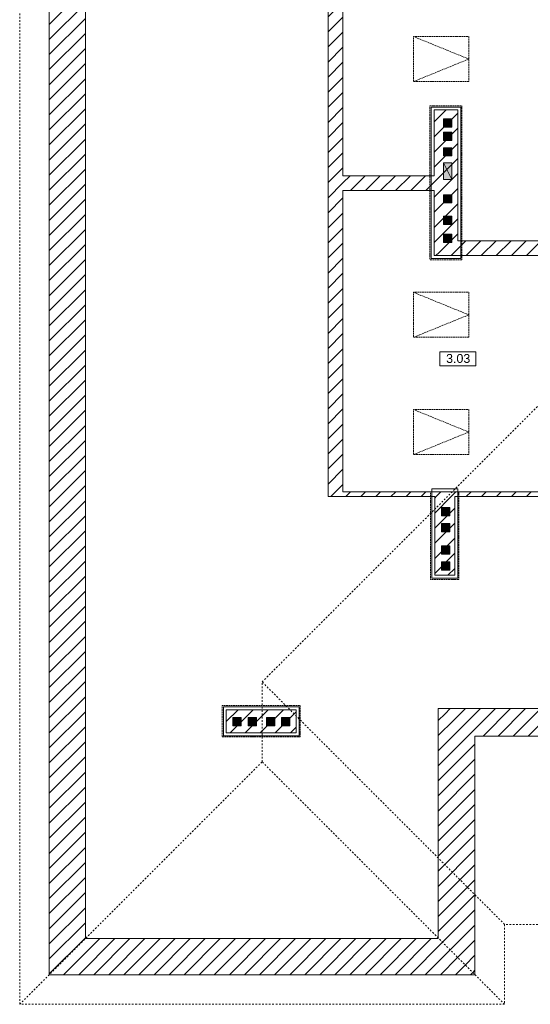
# Model space of a CAD drawing. Header units: millimetres. Extents: x -146116 to 602001, y -318793 to 100489.
# Tile 2 of 100: x 315219 to 323845, y -316182 to -299552. Entities that reach past the tile are written whole.
import ezdxf

# ---------------------------------------------------------------- set-up
doc = ezdxf.new("R2010")
doc.units = ezdxf.units.MM
doc.header["$LTSCALE"] = 0.1
doc.header["$MEASUREMENT"] = 0
doc.linetypes.add('eks Rzut poddasza nieużytkowego$0$Krawędzie ukryte', pattern=[391.222223, 282.222223, -109])
doc.linetypes.add('eks Rzut poddasza nieużytkowego$0$Przerywana', pattern=[564.444447, 282.222223, -282.222223])
for name, color, linetype in [('eks Rzut poddasza nieużytkowego$0$poziom_4 (1)_8_2D - Ogólne_Nr_pióra__1', 8, 'Continuous'), ('eks Rzut poddasza nieużytkowego$0$poziom_4 (1)_8_2D - Ogólne_Nr_pióra__19', 8, 'Continuous'), ('REWIZJA_1', 6, 'Continuous')]:
    doc.layers.add(name, color=color, linetype=linetype)
for name, color, linetype, lineweight in [('eks Rzut poddasza nieużytkowego$0$poziom_4 (1)_8_2D - Ogólne_Nr_pióra__1_Nr_pióra__7', 8, 'Continuous', 18), ('eks Rzut poddasza nieużytkowego$0$poziom_4 (1)_8_2D - Ogólne_Nr_pióra__7_Nr_pióra__7', 8, 'Continuous', 18), ('eks Rzut poddasza nieużytkowego$0$poziom_4 (1)_8_2D - Ogólne_Nr_pióra__81_Nr_pióra__4', 8, 'Continuous', 18), ('eks Rzut poddasza nieużytkowego$0$poziom_4 (1)_8_Konstrukcja - Stropy_Nr_pióra__81_Nr_pióra__4', 8, 'Continuous', 18), ('eks Rzut poddasza nieużytkowego$0$poziom_4 (1)_8_Konstrukcja - Ściany zew_Nr_pióra__107_Nr_pióra__10', 8, 'Continuous', 18), ('eks Rzut poddasza nieużytkowego$0$poziom_4 (1)_8_Konstrukcja - Ściany zew_Nr_pióra__27_Nr_pióra__7', 8, 'Continuous', 18), ('eks Rzut poddasza nieużytkowego$0$poziom_4 (1)_8_Metryczki pomieszczeń ArchiCADa_Nr_pióra__6_Nr_pióra__5', 8, 'Continuous', 18)]:
    doc.layers.add(name, color=color, linetype=linetype, lineweight=lineweight)
doc.styles.add('eks Rzut poddasza nieużytkowego$0$GENERATED_STYLE_1', font='arial.ttf')
pattern_1 = [(45, (114989.65, -22556.34), (127.2792, -127.2792), [])]

# ---------------------------------------------------------------- blocks, each defined once
blk = doc.blocks.new('eks Rzut poddasza nieużytkowego')
at = {"layer": 'eks Rzut poddasza nieużytkowego$0$poziom_4 (1)_8_2D - Ogólne_Nr_pióra__1', "linetype": 'Continuous', "lineweight": 0, "true_color": 0x000000}
blk.add_hatch(color=18, dxfattribs=at).paths.add_polyline_path([(121789, -8466), (121649, -8326), (121649, -8466)])
at = {"layer": 'eks Rzut poddasza nieużytkowego$0$poziom_4 (1)_8_2D - Ogólne_Nr_pióra__19', "linetype": 'Continuous', "lineweight": 0, "true_color": 0xffffff}
for points in [[(121789, -8242), (121789, -8102), (121649, -8102), (121649, -8242)], [(121789, -8466), (121789, -8326), (121649, -8326), (121649, -8466)], [(121789, -8728), (121789, -8588), (121649, -8588), (121649, -8728)], [(121789, -9123), (121789, -8843), (121649, -8843), (121649, -9123)], [(121789, -9522), (121789, -9382), (121649, -9382), (121649, -9522)], [(121789, -9885), (121789, -9745), (121649, -9745), (121649, -9885)], [(121789, -10189), (121789, -10049), (121649, -10049), (121649, -10189)], [(121754, -14807), (121754, -14667), (121614, -14667), (121614, -14807)], [(121754, -15074), (121754, -14934), (121614, -14934), (121614, -15074)], [(121754, -15454), (121754, -15314), (121614, -15314), (121614, -15454)], [(121754, -15721), (121754, -15581), (121614, -15581), (121614, -15721)], [(118232, -18353), (118232, -18213), (118092, -18213), (118092, -18353)], [(118490, -18353), (118490, -18213), (118350, -18213), (118350, -18353)], [(118797, -18353), (118797, -18213), (118657, -18213), (118657, -18353)], [(119053, -18353), (119053, -18213), (118913, -18213), (118913, -18353)]]:
    blk.add_hatch(color=7, dxfattribs=at).paths.add_polyline_path(points)
at = {"layer": 'eks Rzut poddasza nieużytkowego$0$poziom_4 (1)_8_Konstrukcja - Ściany zew_Nr_pióra__107_Nr_pióra__10', "linetype": 'Continuous', "lineweight": 18, "true_color": 0xaaaaaa}
h = blk.add_hatch(dxfattribs=at)
h.set_pattern_fill('BLOCZKI_CERAMICZNE_0008', color=253, angle=180, style=0, pattern_type=2)
h.set_pattern_definition(pattern_1)
h.paths.add_polyline_path([(114990, 774), (114990, -22556), (115600, -21946), (115600, 774)])
h = blk.add_hatch(dxfattribs=at)
h.set_pattern_fill('BLOCZKI_CERAMICZNE_0008', color=253, angle=180, style=0, pattern_type=2)
h.set_pattern_definition(pattern_1)
h.paths.add_polyline_path([(119950, -14401), (119950, 239), (119700, 239), (119700, -14481)])
h = blk.add_hatch(dxfattribs=at)
h.set_pattern_fill('BLOCZKI_CERAMICZNE_0008', color=253, angle=180, style=0, pattern_type=2)
h.set_pattern_definition(pattern_1)
h.paths.add_polyline_path([(121890, -10161), (121890, -7951), (121490, -7951), (121490, -10411)])
h = blk.add_hatch(dxfattribs=at)
h.set_pattern_fill('BLOCZKI_CERAMICZNE_0008', color=253, angle=180, style=0, pattern_type=2)
h.set_pattern_definition(pattern_1)
h.paths.add_polyline_path([(121490, -9061), (119950, -9061), (119950, -9311), (121490, -9311)])
h = blk.add_hatch(dxfattribs=at)
h.set_pattern_fill('BLOCZKI_CERAMICZNE_0008', color=253, angle=180, style=0, pattern_type=2)
h.set_pattern_definition(pattern_1)
h.paths.add_polyline_path([(123310, -10161), (121890, -10161), (121490, -10411), (123310, -10411)])
h = blk.add_hatch(dxfattribs=at)
h.set_pattern_fill('BLOCZKI_CERAMICZNE_0008', color=253, angle=180, style=0, pattern_type=2)
h.set_pattern_definition(pattern_1)
h.paths.add_polyline_path([(123310, -14401), (119950, -14401), (119700, -14481), (123310, -14481)])
h = blk.add_hatch(dxfattribs=at)
h.set_pattern_fill('BLOCZKI_CERAMICZNE_0008', color=253, angle=180, style=0, pattern_type=2)
h.set_pattern_definition(pattern_1)
h.paths.add_polyline_path([(121500, -14481), (121500, -15811), (121840, -15811), (121840, -14481)])
h = blk.add_hatch(dxfattribs=at)
h.set_pattern_fill('BLOCZKI_CERAMICZNE_0008', color=253, angle=180, style=0, pattern_type=2)
h.set_pattern_definition(pattern_1)
h.paths.add_polyline_path([(117980, -18471), (119160, -18471), (119160, -18081), (117980, -18081)])
h = blk.add_hatch(dxfattribs=at)
h.set_pattern_fill('BLOCZKI_CERAMICZNE_0008', color=253, angle=180, style=0, pattern_type=2)
h.set_pattern_definition(pattern_1)
h.paths.add_polyline_path([(122180, -22556), (122180, -18526), (121560, -18061), (121560, -21946)])
h = blk.add_hatch(dxfattribs=at)
h.set_pattern_fill('BLOCZKI_CERAMICZNE_0008', color=253, angle=180, style=0, pattern_type=2)
h.set_pattern_definition(pattern_1)
h.paths.add_polyline_path([(122180, -18526), (124860, -18526), (125325, -18061), (121560, -18061)])
h = blk.add_hatch(dxfattribs=at)
h.set_pattern_fill('BLOCZKI_CERAMICZNE_0008', color=253, angle=180, style=0, pattern_type=2)
h.set_pattern_definition(pattern_1)
h.paths.add_polyline_path([(114990, -22556), (122180, -22556), (121560, -21946), (115600, -21946)])
at = {"layer": 'eks Rzut poddasza nieużytkowego$0$poziom_4 (1)_8_2D - Ogólne_Nr_pióra__1_Nr_pióra__7', "color": 7, "linetype": 'eks Rzut poddasza nieużytkowego$0$Przerywana', "lineweight": 18}
for p, q in [((114490, -23056), (114490, 10559)), ((118585, -17611), (123385, -12811)), ((118585, -18961), (118585, -17611)), ((122680, -21706), (118585, -17611)), ((114490, -23056), (118585, -18961)), ((122680, -23056), (118585, -18961)), ((133910, -21706), (122680, -21706)), ((122680, -21706), (122680, -23056)), ((122680, -23056), (114490, -23056))]:
    blk.add_line(p, q, dxfattribs=at)
at = {"layer": 'eks Rzut poddasza nieużytkowego$0$poziom_4 (1)_8_2D - Ogólne_Nr_pióra__1_Nr_pióra__7', "color": 7, "linetype": 'eks Rzut poddasza nieużytkowego$0$Krawędzie ukryte', "lineweight": 18, "flags": 128}
for points in [[(122075, -7471), (121143, -7471), (121143, -6711), (122075, -6711)], [(121960, -10481), (121420, -10481), (121420, -7881), (121960, -7881)], [(122075, -11791), (121143, -11791), (121143, -11031), (122075, -11031)], [(122075, -13771), (121143, -13771), (121143, -13011), (122075, -13011)], [(121910, -15881), (121430, -15881), (121430, -14401), (121910, -14401)], [(119230, -18541), (117910, -18541), (117910, -18011), (119230, -18011)]]:
    blk.add_lwpolyline(points, close=True, dxfattribs=at)
for points in [[(121143, -7471), (122075, -7091), (121143, -6711)], [(121143, -11791), (122075, -11411), (121143, -11031)], [(121143, -13771), (122075, -13391), (121143, -13011)]]:
    blk.add_lwpolyline(points, dxfattribs=at)
at = {"layer": 'eks Rzut poddasza nieużytkowego$0$poziom_4 (1)_8_2D - Ogólne_Nr_pióra__1_Nr_pióra__7', "color": 7, "linetype": 'Continuous', "lineweight": 18, "flags": 128}
for points in [[(121789, -8242), (121649, -8242), (121649, -8102), (121789, -8102)], [(121789, -8466), (121649, -8466), (121649, -8326), (121789, -8326)], [(121789, -8728), (121649, -8728), (121649, -8588), (121789, -8588)], [(121789, -9123), (121649, -9123), (121649, -8843), (121789, -8843)], [(121789, -9522), (121649, -9522), (121649, -9382), (121789, -9382)], [(121789, -9885), (121649, -9885), (121649, -9745), (121789, -9745)], [(121789, -10189), (121649, -10189), (121649, -10049), (121789, -10049)], [(121754, -14807), (121614, -14807), (121614, -14667), (121754, -14667)], [(121754, -15074), (121614, -15074), (121614, -14934), (121754, -14934)], [(121754, -15454), (121614, -15454), (121614, -15314), (121754, -15314)], [(121754, -15721), (121614, -15721), (121614, -15581), (121754, -15581)], [(118232, -18353), (118092, -18353), (118092, -18213), (118232, -18213)], [(118490, -18353), (118350, -18353), (118350, -18213), (118490, -18213)], [(118797, -18353), (118657, -18353), (118657, -18213), (118797, -18213)], [(119053, -18353), (118913, -18353), (118913, -18213), (119053, -18213)]]:
    blk.add_lwpolyline(points, close=True, dxfattribs=at)
at = {"layer": 'eks Rzut poddasza nieużytkowego$0$poziom_4 (1)_8_2D - Ogólne_Nr_pióra__7_Nr_pióra__7', "color": 7, "linetype": 'Continuous', "lineweight": 18}
for p, q in [((121789, -8242), (121649, -8102)), ((121789, -8466), (121649, -8326)), ((121789, -8728), (121649, -8588)), ((121789, -9123), (121649, -8843)), ((121789, -9522), (121649, -9382)), ((121789, -9885), (121649, -9745)), ((121789, -10189), (121649, -10049)), ((121754, -14807), (121614, -14667)), ((121754, -15074), (121614, -14934)), ((121754, -15454), (121614, -15314)), ((121754, -15721), (121614, -15581)), ((118232, -18353), (118092, -18213)), ((118490, -18353), (118350, -18213)), ((118797, -18353), (118657, -18213)), ((119053, -18353), (118913, -18213))]:
    blk.add_line(p, q, dxfattribs=at)
at = {"layer": 'eks Rzut poddasza nieużytkowego$0$poziom_4 (1)_8_2D - Ogólne_Nr_pióra__81_Nr_pióra__4', "color": 251, "linetype": 'Continuous', "lineweight": 18, "true_color": 0x6a6a6a, "flags": 128}
blk.add_lwpolyline([(121789, -8466), (121649, -8326), (121649, -8466)], close=True, dxfattribs=at)
at = {"layer": 'eks Rzut poddasza nieużytkowego$0$poziom_4 (1)_8_Konstrukcja - Stropy_Nr_pióra__81_Nr_pióra__4', "color": 7, "linetype": 'Continuous', "lineweight": 18, "flags": 128}
blk.add_lwpolyline([(115600, -21946), (121560, -21946), (121560, -18061), (125325, -18061), (125325, -20741), (132945, -20741), (132945, -8311), (131170, -8311), (131170, 669), (124990, 669), (124990, 699), (121890, 699), (121890, 669), (115600, 669)], close=True, dxfattribs=at)
at = {"layer": 'eks Rzut poddasza nieużytkowego$0$poziom_4 (1)_8_Konstrukcja - Stropy_Nr_pióra__81_Nr_pióra__4', "color": 251, "linetype": 'Continuous', "lineweight": 18, "true_color": 0x6a6a6a, "flags": 128}
for points in [[(121440, -10461), (121940, -10461), (121940, -7901), (121440, -7901)], [(121450, -15861), (121890, -15861), (121890, -14351), (121450, -14351)], [(119210, -18521), (117930, -18521), (117930, -18031), (119210, -18031)]]:
    blk.add_lwpolyline(points, close=True, dxfattribs=at)
at = {"layer": 'eks Rzut poddasza nieużytkowego$0$poziom_4 (1)_8_Konstrukcja - Ściany zew_Nr_pióra__27_Nr_pióra__7', "color": 7, "linetype": 'Continuous', "lineweight": 18, "flags": 128}
for points in [[(114990, 774), (114990, -22556)], [(115600, -21946), (115600, 774)], [(119700, 239), (119700, -14481)], [(119950, -9061), (119950, 239)], [(121890, -7951), (121490, -7951)], [(121490, -7951), (121490, -9061)], [(121890, -10161), (121890, -7951)], [(121490, -9061), (119950, -9061)], [(119950, -14401), (119950, -9311)], [(119950, -9311), (121490, -9311)], [(121490, -9311), (121490, -10411)], [(123310, -10161), (121890, -10161)], [(121490, -10411), (123310, -10411)], [(123310, -14401), (119950, -14401)], [(119700, -14481), (121500, -14481)], [(121500, -14481), (121500, -15811)], [(121840, -15811), (121840, -14481)], [(121840, -14481), (123310, -14481)], [(121500, -15811), (121840, -15811)], [(119160, -18081), (117980, -18081)], [(117980, -18081), (117980, -18471)], [(119160, -18471), (119160, -18081)], [(121560, -18061), (121560, -21946)], [(125325, -18061), (121560, -18061)], [(117980, -18471), (119160, -18471)], [(122180, -22556), (122180, -18526)], [(122180, -18526), (124860, -18526)], [(121560, -21946), (115600, -21946)], [(114990, -22556), (122180, -22556)]]:
    blk.add_lwpolyline(points, dxfattribs=at)
at = {"layer": 'eks Rzut poddasza nieużytkowego$0$poziom_4 (1)_8_Metryczki pomieszczeń ArchiCADa_Nr_pióra__6_Nr_pióra__5', "color": 7, "linetype": 'Continuous', "lineweight": 18}
for p, q in [((121585, -12035), (122195, -12035)), ((121585, -12271), (121585, -12035)), ((122195, -12035), (122195, -12271)), ((122195, -12271), (121585, -12271))]:
    blk.add_line(p, q, dxfattribs=at)
at = {"layer": 'eks Rzut poddasza nieużytkowego$0$poziom_4 (1)_8_Metryczki pomieszczeń ArchiCADa_Nr_pióra__6_Nr_pióra__5', "color": 7, "linetype": 'Continuous', "lineweight": 18, "insert": (121693, -12073), "char_height": 150, "attachment_point": 1, "style": 'eks Rzut poddasza nieużytkowego$0$GENERATED_STYLE_1'}
blk.add_mtext('\\A1;3.03', dxfattribs=at)

msp = doc.modelspace()

# ---------------------------------------------------------------- block references
at = {"layer": 'REWIZJA_1'}
msp.add_blockref('eks Rzut poddasza nieużytkowego', (200730, -293126), dxfattribs=at)

doc.saveas('drawing.dxf')
